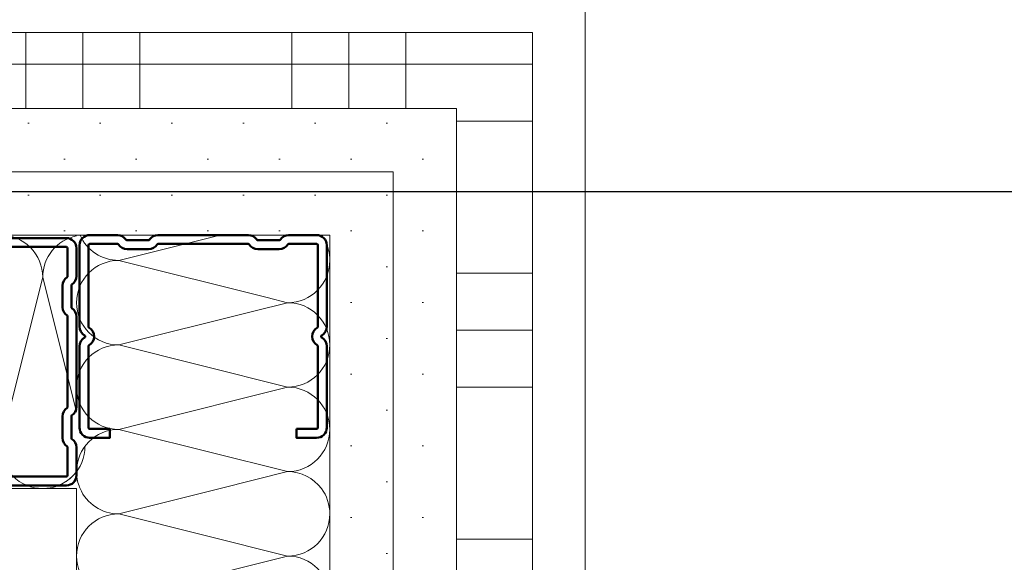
# Model space of a CAD drawing. Header units: metres. Extents: x -3.5 to 65.3, y -10.9 to 16.7.
# Tile 111 of 138: x 44.129 to 44.323, y 0.415 to 0.522. Entities that reach past the tile are written whole.
import ezdxf

# ---------------------------------------------------------------- set-up
doc = ezdxf.new("R2010")
doc.units = ezdxf.units.M
doc.header["$MEASUREMENT"] = 0
doc.linetypes.add('Wipeout_Contour', pattern=[1, 0, -1])
for name, color, linetype in [('102 - Bemaßung_ Beschriftung.Detail_ Ausschnitt', 7, 'Continuous'), ('654 - Abdeckung.Wand Belag', 7, 'Continuous'), ('660 - Unterkonstruktion.Trockenbau', 7, 'Continuous'), ('Neubau_102 - Bemaßung_ Beschriftung.Detail_ Ausschnitt', 7, 'Continuous'), ('Neubau_606 - Struktur.Wand Innen Ausbau', 7, 'Continuous'), ('Neubau_650 - Abdeckung.Fußboden Aufbau', 7, 'Continuous')]:
    doc.layers.add(name, color=color, linetype=linetype)
doc.styles.add('ERSTELLTER_STIL_1', font='txt')
doc.dimstyles.new('ERSTELLTER_STIL__1', dxfattribs={"dimtxt": 0.04, "dimasz": 0.02128, "dimexe": 0.18, "dimexo": 0.0625, "dimgap": 0, "dimtad": 1, "dimzin": 0, "dimdsep": 46, "dimtxsty": 'ERSTELLTER_STIL_1', "dimblk": 'ARROWHEAD_2', "dimblk1": 'ARROWHEAD_2', "dimblk2": 'ARROWHEAD_2', "dimcen": 0.09, "dimse1": 1, "dimse2": 1, "dimclrd": 7, "dimclre": 7, "dimclrt": 7, "dimazin": 0, "dimtfac": 1, "dimtdec": 4, "dimtmove": 0, "dimatfit": 3, "dimfxl": 1, "dimtolj": 1, "dimtzin": 0, "dimarcsym": 0})
doc.dimstyles.new('ERSTELLTER_STIL__3', dxfattribs={"dimtxt": 0.04, "dimasz": 0.02128, "dimexe": 0.18, "dimexo": 0.0625, "dimgap": 0, "dimtad": 1, "dimtih": 1, "dimtoh": 1, "dimzin": 0, "dimdsep": 46, "dimtxsty": 'ERSTELLTER_STIL_1', "dimblk": 'ARROWHEAD_2', "dimblk1": 'ARROWHEAD_2', "dimblk2": 'ARROWHEAD_2', "dimcen": 0.09, "dimse1": 1, "dimse2": 1, "dimclrd": 7, "dimclre": 7, "dimclrt": 7, "dimazin": 0, "dimtfac": 1, "dimtdec": 4, "dimtmove": 0, "dimatfit": 3, "dimfxl": 1, "dimtolj": 1, "dimtzin": 0, "dimarcsym": 0})
doc.dimstyles.new('ERSTELLTER_STIL__4', dxfattribs={"dimtxt": 0.04, "dimasz": 0.02128, "dimexe": 0.18, "dimexo": 0.0625, "dimgap": 0, "dimtad": 1, "dimtih": 1, "dimtoh": 1, "dimzin": 0, "dimdsep": 46, "dimtxsty": 'ERSTELLTER_STIL_1', "dimblk": 'ARROWHEAD_2', "dimblk1": 'ARROWHEAD_2', "dimblk2": 'ARROWHEAD_2', "dimcen": 0.09, "dimse1": 1, "dimse2": 1, "dimclrd": 7, "dimclre": 7, "dimclrt": 7, "dimazin": 0, "dimtfac": 1, "dimtdec": 4, "dimtmove": 2, "dimatfit": 3, "dimfxl": 1, "dimtolj": 1, "dimtzin": 0, "dimarcsym": 0})
doc.dimstyles.new('ERSTELLTER_STIL__6', dxfattribs={"dimtxt": 0.04, "dimasz": 0.02128, "dimexe": 0.18, "dimexo": 0.0625, "dimgap": 0, "dimtad": 1, "dimzin": 0, "dimdsep": 46, "dimtxsty": 'ERSTELLTER_STIL_1', "dimblk": 'ARROWHEAD_2', "dimblk1": 'ARROWHEAD_2', "dimblk2": 'ARROWHEAD_2', "dimcen": 0.09, "dimclrd": 7, "dimclre": 7, "dimclrt": 7, "dimazin": 0, "dimtfac": 1, "dimtdec": 4, "dimtmove": 0, "dimatfit": 3, "dimfxl": 1, "dimtolj": 1, "dimtzin": 0, "dimarcsym": 0})
doc.dimstyles.new('ERSTELLTER_STIL__7', dxfattribs={"dimtxt": 0.18, "dimasz": 0.010944, "dimexe": 0.18, "dimexo": 0.0625, "dimgap": 0, "dimtad": 0, "dimtih": 1, "dimtoh": 1, "dimdec": 4, "dimzin": 0, "dimdsep": 46, "dimcen": 0.09, "dimadec": 0, "dimazin": 0, "dimtfac": 1, "dimtdec": 4, "dimtmove": 0, "dimatfit": 3, "dimldrblk": 'ARROWHEAD_11', "dimfxl": 1, "dimtolj": 1, "dimtzin": 0, "dimarcsym": 0})
pattern_1 = [(45, (0, 0), (-0.007071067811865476, 0.007071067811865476), [0, -0.01])]

# ---------------------------------------------------------------- blocks, each defined once
blk = doc.blocks.new('*X7')
at = {"layer": 'Neubau_606 - Struktur.Wand Innen Ausbau', "color": 7, "linetype": 'Continuous', "lineweight": 5}
for p, q in [((44.16832285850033, 0.4799999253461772), (44.14832315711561, 0.4749999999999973)), ((44.17765654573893, 0.467666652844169), (44.14832315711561, 0.4749999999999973)), ((44.17498991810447, 0.4650000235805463), (44.14832315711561, 0.4583333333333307)), ((44.16432321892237, 0.4543333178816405), (44.14832315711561, 0.4583333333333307)), ((44.15276771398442, 0.4427778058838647), (44.14832315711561, 0.4416666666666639)), ((44.15098989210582, 0.440999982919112), (44.14832315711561, 0.4416666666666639))]:
    blk.add_line(p, q, dxfattribs=at)
for centre, radius, start, end in [((44.14832315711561, 0.4833333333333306), 0.008333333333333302, 203.5788651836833, 270), ((44.18165649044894, 0.4749999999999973), 0.008333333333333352, 28.56974455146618, 36.86936106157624), ((44.14832315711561, 0.466666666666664), 0.008333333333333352, 90, 180), ((44.14832315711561, 0.466666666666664), 0.008333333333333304, 180, 270), ((44.14832315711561, 0.4499999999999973), 0.008333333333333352, 90, 180), ((44.14832315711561, 0.4499999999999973), 0.008333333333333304, 180, 270), ((44.14832315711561, 0.4333333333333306), 0.008333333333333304, 90, 180), ((44.14832315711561, 0.4333333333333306), 0.008333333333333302, 180, 199.8964027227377)]:
    blk.add_arc(centre, radius, start, end, dxfattribs=at)
blk = doc.blocks.new('*X8')
at = {"layer": 'Neubau_606 - Struktur.Wand Innen Ausbau', "color": 7, "linetype": 'Continuous', "lineweight": 5}
for p, q in [((44.16832285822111, 0.4299999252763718), (44.14832315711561, 0.4249999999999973)), ((44.18165649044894, 0.4166666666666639), (44.14832315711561, 0.4249999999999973)), ((44.18165649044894, 0.4166666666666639), (44.14832315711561, 0.4083333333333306)), ((44.18165649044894, 0.3999999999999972), (44.14832315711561, 0.4083333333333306)), ((44.18165649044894, 0.3999999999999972), (44.14832315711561, 0.3916666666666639)), ((44.18165649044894, 0.3833333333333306), (44.14832315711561, 0.3916666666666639)), ((44.18165649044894, 0.3833333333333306), (44.14832315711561, 0.3749999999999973)), ((44.18165649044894, 0.3666666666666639), (44.14832315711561, 0.3749999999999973)), ((44.18165649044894, 0.3666666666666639), (44.14832315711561, 0.3583333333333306)), ((44.18165649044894, 0.3499999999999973), (44.14832315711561, 0.3583333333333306)), ((44.18165649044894, 0.3499999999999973), (44.14832315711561, 0.3416666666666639)), ((44.18165649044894, 0.3333333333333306), (44.14832315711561, 0.3416666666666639)), ((44.18165649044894, 0.3333333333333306), (44.14832315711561, 0.3249999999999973)), ((44.18165649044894, 0.3166666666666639), (44.14832315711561, 0.3249999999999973)), ((44.18165649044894, 0.3166666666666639), (44.14832315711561, 0.3083333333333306)), ((44.18165649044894, 0.2999999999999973), (44.14832315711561, 0.3083333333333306)), ((44.18165649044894, 0.2999999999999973), (44.14832315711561, 0.2916666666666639)), ((44.18165649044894, 0.2833333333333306), (44.14832315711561, 0.2916666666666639)), ((44.18165649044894, 0.2833333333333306), (44.14832315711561, 0.2749999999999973)), ((44.18165649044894, 0.2666666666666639), (44.14832315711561, 0.2749999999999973)), ((44.18165649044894, 0.2666666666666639), (44.14832315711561, 0.2583333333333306)), ((44.16165649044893, 0.2549999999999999), (44.14832315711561, 0.2583333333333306))]:
    blk.add_line(p, q, dxfattribs=at)
for centre, radius, start, end in [((44.14832315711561, 0.4333333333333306), 0.008333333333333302, 203.5788663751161, 270), ((44.18165649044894, 0.4249999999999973), 0.008333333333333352, 0, 36.86936101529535), ((44.14832315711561, 0.4166666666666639), 0.008333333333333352, 90, 180), ((44.18165649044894, 0.4249999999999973), 0.008333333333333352, 270, 0), ((44.14832315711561, 0.4166666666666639), 0.008333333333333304, 180, 270), ((44.18165649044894, 0.4083333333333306), 0.008333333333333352, 0, 90), ((44.14832315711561, 0.3999999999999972), 0.008333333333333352, 90, 180), ((44.18165649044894, 0.4083333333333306), 0.00833333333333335, 270, 0), ((44.14832315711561, 0.3999999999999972), 0.008333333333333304, 180, 270), ((44.18165649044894, 0.3916666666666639), 0.008333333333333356, 0, 90), ((44.14832315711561, 0.3833333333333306), 0.008333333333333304, 90, 180), ((44.18165649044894, 0.3916666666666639), 0.008333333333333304, 270, 0), ((44.14832315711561, 0.3833333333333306), 0.008333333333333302, 180, 270), ((44.18165649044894, 0.3749999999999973), 0.008333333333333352, 0, 90), ((44.14832315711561, 0.3666666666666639), 0.008333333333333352, 90, 180), ((44.18165649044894, 0.3749999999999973), 0.008333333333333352, 270, 0), ((44.14832315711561, 0.3666666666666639), 0.008333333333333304, 180, 270), ((44.18165649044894, 0.3583333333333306), 0.008333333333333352, 0, 90), ((44.14832315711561, 0.3499999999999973), 0.008333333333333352, 90, 180), ((44.18165649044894, 0.3583333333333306), 0.00833333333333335, 270, 0), ((44.14832315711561, 0.3499999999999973), 0.008333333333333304, 180, 270), ((44.18165649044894, 0.3416666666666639), 0.008333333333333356, 0, 90), ((44.14832315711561, 0.3333333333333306), 0.008333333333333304, 90, 180), ((44.18165649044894, 0.3416666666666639), 0.008333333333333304, 270, 0), ((44.14832315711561, 0.3333333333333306), 0.008333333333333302, 180, 270), ((44.18165649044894, 0.3249999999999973), 0.008333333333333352, 0, 90), ((44.14832315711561, 0.3166666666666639), 0.008333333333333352, 90, 180), ((44.18165649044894, 0.3249999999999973), 0.008333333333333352, 270, 0), ((44.14832315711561, 0.3166666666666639), 0.008333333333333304, 180, 270), ((44.18165649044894, 0.3083333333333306), 0.008333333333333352, 0, 90), ((44.14832315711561, 0.2999999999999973), 0.008333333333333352, 90, 180), ((44.18165649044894, 0.3083333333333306), 0.00833333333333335, 270, 0), ((44.14832315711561, 0.2999999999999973), 0.008333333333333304, 180, 270), ((44.18165649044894, 0.2916666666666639), 0.008333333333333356, 0, 90), ((44.14832315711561, 0.2833333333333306), 0.008333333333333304, 90, 180), ((44.18165649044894, 0.2916666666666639), 0.008333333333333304, 270, 0), ((44.14832315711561, 0.2833333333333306), 0.008333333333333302, 180, 270), ((44.18165649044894, 0.2749999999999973), 0.008333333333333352, 0, 90), ((44.14832315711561, 0.2666666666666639), 0.008333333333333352, 90, 180), ((44.18165649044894, 0.2749999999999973), 0.008333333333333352, 270, 0), ((44.14832315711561, 0.2666666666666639), 0.008333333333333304, 180, 270), ((44.18165649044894, 0.2583333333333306), 0.008333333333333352, 0, 90), ((44.14832315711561, 0.2499999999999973), 0.008333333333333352, 90, 143.1301023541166), ((44.18165649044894, 0.2583333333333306), 0.00833333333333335, 336.4218215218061, 0)]:
    blk.add_arc(centre, radius, start, end, dxfattribs=at)
blk = doc.blocks.new('*X9')
at = {"layer": 'Neubau_606 - Struktur.Wand Innen Ausbau', "color": 7, "linetype": 'Continuous', "lineweight": 5}
for p, q in [((44.18165649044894, 0.466666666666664), (44.17498988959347, 0.4650000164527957)), ((44.18165649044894, 0.466666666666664), (44.17765652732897, 0.4676666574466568)), ((44.18165649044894, 0.4499999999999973), (44.16432320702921, 0.4543333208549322)), ((44.18165649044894, 0.4499999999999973), (44.15276770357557, 0.4427778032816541)), ((44.18165649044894, 0.4333333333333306), (44.15098988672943, 0.4409999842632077)), ((44.18165649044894, 0.4333333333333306), (44.16832285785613, 0.4299999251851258))]:
    blk.add_line(p, q, dxfattribs=at)
for centre, radius, start, end in [((44.18165649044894, 0.4749999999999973), 0.008333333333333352, 0, 28.56989624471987), ((44.18165649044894, 0.4749999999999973), 0.008333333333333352, 270, 0), ((44.18165649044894, 0.4583333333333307), 0.008333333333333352, 0, 90), ((44.18165649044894, 0.4583333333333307), 0.00833333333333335, 270, 0), ((44.18165649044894, 0.4416666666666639), 0.008333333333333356, 0, 90), ((44.18165649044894, 0.4416666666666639), 0.008333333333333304, 270, 0), ((44.18165649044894, 0.4249999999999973), 0.008333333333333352, 36.86935967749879, 90), ((44.14832315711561, 0.4333333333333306), 0.008333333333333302, 199.896401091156, 203.5788663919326)]:
    blk.add_arc(centre, radius, start, end, dxfattribs=at)
blk = doc.blocks.new('*X10')
at = {"layer": 'Neubau_606 - Struktur.Wand Innen Ausbau', "color": 7, "linetype": 'Continuous', "lineweight": 5}
for p, q in [((43.96666637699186, 0.4716664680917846), (43.96498892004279, 0.464956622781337)), ((43.96666637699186, 0.4716664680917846), (43.97499973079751, 0.438333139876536)), ((43.98333304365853, 0.4716664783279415), (43.97499973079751, 0.438333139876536)), ((43.98333304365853, 0.4716664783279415), (43.99166639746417, 0.4383331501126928)), ((43.99999971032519, 0.4716664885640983), (43.99166639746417, 0.4383331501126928)), ((43.99999971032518, 0.4716664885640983), (44.00833306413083, 0.4383331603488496)), ((44.01666637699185, 0.4716664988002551), (44.00833306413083, 0.4383331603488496)), ((44.01666637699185, 0.4716664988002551), (44.0249997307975, 0.4383331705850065)), ((44.03333304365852, 0.4716665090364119), (44.0249997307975, 0.4383331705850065)), ((44.03333304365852, 0.4716665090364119), (44.04166639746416, 0.4383331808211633)), ((44.04999971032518, 0.4716665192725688), (44.04166639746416, 0.4383331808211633)), ((44.04999971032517, 0.4716665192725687), (44.05833306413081, 0.43833319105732)), ((44.06666637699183, 0.4716665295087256), (44.05833306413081, 0.43833319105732)), ((44.06666637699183, 0.4716665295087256), (44.07499973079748, 0.4383332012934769)), ((44.0833330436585, 0.4716665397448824), (44.07499973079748, 0.4383332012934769)), ((44.0833330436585, 0.4716665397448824), (44.09166639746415, 0.4383332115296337)), ((44.09999971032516, 0.4716665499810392), (44.09166639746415, 0.4383332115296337)), ((44.09999971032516, 0.4716665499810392), (44.1083330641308, 0.4383332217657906)), ((44.11666637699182, 0.4716665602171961), (44.1083330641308, 0.4383332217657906)), ((44.11666637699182, 0.4716665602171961), (44.12499973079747, 0.4383332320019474)), ((44.13333304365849, 0.4716665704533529), (44.12499973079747, 0.4383332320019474)), ((44.13333304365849, 0.4716665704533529), (44.13998982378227, 0.4450395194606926))]:
    blk.add_line(p, q, dxfattribs=at)
for centre, radius, start, end in [((43.97499971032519, 0.471666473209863), 0.008333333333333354, 90.00003518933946, 180.0000351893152), ((43.97499971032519, 0.471666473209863), 0.008333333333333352, 3.518931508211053e-05, 90.0000351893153), ((43.99166637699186, 0.4716664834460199), 0.008333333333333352, 90.00003518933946, 180.0000351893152), ((43.99166637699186, 0.4716664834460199), 0.00833333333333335, 3.518931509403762e-05, 90.0000351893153), ((44.00833304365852, 0.4716664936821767), 0.008333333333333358, 90.00003518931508, 180.0000351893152), ((44.00833304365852, 0.4716664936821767), 0.008333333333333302, 3.518931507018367e-05, 90.00003518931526), ((44.02499971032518, 0.4716665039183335), 0.008333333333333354, 90.0000351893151, 180.0000351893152), ((44.02499971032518, 0.4716665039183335), 0.008333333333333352, 3.518931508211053e-05, 90.0000351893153), ((44.04166637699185, 0.4716665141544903), 0.008333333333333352, 90.00003518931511, 180.0000351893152), ((44.04166637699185, 0.4716665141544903), 0.00833333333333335, 3.518931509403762e-05, 90.0000351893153), ((44.0583330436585, 0.4716665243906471), 0.008333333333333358, 90.00003518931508, 180.0000351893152), ((44.0583330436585, 0.4716665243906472), 0.008333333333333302, 3.518931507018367e-05, 90.00003518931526), ((44.07499971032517, 0.471666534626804), 0.008333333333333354, 90.0000351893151, 180.0000351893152), ((44.07499971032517, 0.471666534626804), 0.008333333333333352, 3.518931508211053e-05, 90.0000351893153), ((44.09166637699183, 0.4716665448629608), 0.008333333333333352, 90.00003518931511, 180.0000351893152), ((44.09166637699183, 0.4716665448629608), 0.00833333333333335, 3.518931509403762e-05, 90.0000351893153), ((44.10833304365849, 0.4716665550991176), 0.008333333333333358, 90.00003518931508, 180.0000351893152), ((44.10833304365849, 0.4716665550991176), 0.008333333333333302, 3.518931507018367e-05, 90.00003518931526), ((44.12499971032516, 0.4716665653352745), 0.008333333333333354, 90.00003518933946, 180.0000351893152), ((44.12499971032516, 0.4716665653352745), 0.008333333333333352, 3.518931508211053e-05, 90.0000351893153), ((44.14166637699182, 0.4716665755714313), 0.008333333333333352, 101.6063441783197, 180.0000351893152), ((43.95833304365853, 0.4716664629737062), 0.008333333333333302, 3.518931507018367e-05, 36.99332674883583), ((43.98333306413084, 0.4383331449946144), 0.008333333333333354, 180.0000351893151, 270.0000351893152), ((43.98333306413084, 0.4383331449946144), 0.008333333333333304, 270.0000351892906, 3.518931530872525e-05), ((43.99999973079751, 0.4383331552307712), 0.008333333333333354, 180.0000351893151, 270.0000351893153), ((43.9999997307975, 0.4383331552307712), 0.008333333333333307, 270.0000351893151, 3.518931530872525e-05), ((44.01666639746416, 0.4383331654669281), 0.008333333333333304, 180.0000351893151, 270.0000351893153), ((44.01666639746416, 0.4383331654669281), 0.008333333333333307, 270.0000351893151, 3.518931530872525e-05), ((44.03333306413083, 0.4383331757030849), 0.008333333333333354, 180.0000351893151, 270.0000351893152), ((44.03333306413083, 0.4383331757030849), 0.008333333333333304, 270.0000351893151, 3.518931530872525e-05), ((44.0499997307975, 0.4383331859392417), 0.008333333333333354, 180.0000351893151, 270.0000351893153), ((44.04999973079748, 0.4383331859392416), 0.008333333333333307, 270.0000351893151, 3.518931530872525e-05), ((44.06666639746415, 0.4383331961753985), 0.008333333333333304, 180.0000351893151, 270.0000351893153), ((44.06666639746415, 0.4383331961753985), 0.008333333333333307, 270.0000351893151, 3.518931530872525e-05), ((44.08333306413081, 0.4383332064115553), 0.008333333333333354, 180.0000351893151, 270.0000351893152), ((44.08333306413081, 0.4383332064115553), 0.008333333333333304, 270.0000351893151, 3.518931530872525e-05), ((44.09999973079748, 0.4383332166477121), 0.008333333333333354, 180.0000351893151, 270.0000351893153), ((44.09999973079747, 0.4383332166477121), 0.008333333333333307, 270.0000351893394, 3.518931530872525e-05), ((44.11666639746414, 0.438333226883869), 0.008333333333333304, 180.0000351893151, 270.0000351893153), ((44.11666639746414, 0.438333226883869), 0.008333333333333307, 270.0000351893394, 3.518931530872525e-05), ((44.1333330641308, 0.4383332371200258), 0.008333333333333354, 180.0000351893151, 270.0000351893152), ((44.1333330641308, 0.4383332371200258), 0.008333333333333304, 270.0000351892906, 3.518931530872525e-05), ((44.1333330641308, 0.4383332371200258), 0.008333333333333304, 270.0000351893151, 323.0167258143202), ((43.96666639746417, 0.4383331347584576), 0.008333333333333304, 258.3870937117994, 270.0000351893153)]:
    blk.add_arc(centre, radius, start, end, dxfattribs=at)
blk = doc.blocks.new('*X139')
at = {"layer": '654 - Abdeckung.Wand Belag', "color": 7, "linetype": 'Continuous', "lineweight": 5}
blk.add_line((44.21498982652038, 0.5137500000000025), (44.22373986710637, 0.5137500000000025), dxfattribs=at)
blk = doc.blocks.new('*X140')
at = {"layer": '654 - Abdeckung.Wand Belag', "color": 7, "linetype": 'Continuous', "lineweight": 5}
for p, q in [((44.2149898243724, 0.5025000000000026), (44.22998982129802, 0.5025000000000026)), ((44.21498981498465, 0.4725000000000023), (44.22998981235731, 0.4725000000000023)), ((44.21498981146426, 0.4612500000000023), (44.22998980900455, 0.4612500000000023)), ((44.21498980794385, 0.4500000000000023), (44.22998980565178, 0.4500000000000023)), ((44.21498979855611, 0.420000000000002), (44.22998979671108, 0.420000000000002)), ((44.21498979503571, 0.408750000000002), (44.22998979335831, 0.408750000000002)), ((44.21498979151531, 0.397500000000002), (44.22998979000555, 0.397500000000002)), ((44.21498978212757, 0.3675000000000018), (44.22998978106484, 0.3675000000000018)), ((44.21498977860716, 0.3562500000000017), (44.22998977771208, 0.3562500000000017)), ((44.21498977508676, 0.3450000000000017), (44.22998977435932, 0.3450000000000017)), ((44.21498976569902, 0.3150000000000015), (44.22998976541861, 0.3150000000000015)), ((44.21498976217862, 0.3037500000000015), (44.22998976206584, 0.3037500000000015)), ((44.21498975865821, 0.2925000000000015), (44.22998975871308, 0.2925000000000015))]:
    blk.add_line(p, q, dxfattribs=at)
blk = doc.blocks.new('*X141')
at = {"layer": '654 - Abdeckung.Wand Belag', "color": 7, "linetype": 'Continuous', "lineweight": 5}
blk.add_line((44.22373986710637, 0.5137500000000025), (44.22998982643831, 0.5137500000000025), dxfattribs=at)
blk = doc.blocks.new('*X142')
at = {"layer": '654 - Abdeckung.Wand Belag', "color": 7, "linetype": 'Continuous', "lineweight": 5}
for p, q in [((44.12999999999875, 0.5199999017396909), (44.12999999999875, 0.5049999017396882)), ((44.14124999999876, 0.5199999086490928), (44.14124999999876, 0.5049999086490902)), ((44.15249999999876, 0.5199999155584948), (44.15249999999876, 0.5049999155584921)), ((44.18249999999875, 0.5199999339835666), (44.18249999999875, 0.504999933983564)), ((44.19374999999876, 0.5199999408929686), (44.19374999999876, 0.504999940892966)), ((44.20499999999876, 0.5199999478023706), (44.20499999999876, 0.5049999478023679)), ((44.09999999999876, 0.5137500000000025), (44.15249999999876, 0.5137500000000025)), ((44.15249999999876, 0.5137500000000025), (44.20499999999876, 0.5137500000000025)), ((44.20499999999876, 0.5137500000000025), (44.21498982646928, 0.5137500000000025))]:
    blk.add_line(p, q, dxfattribs=at)
blk = doc.blocks.new('*D167')
at = {"layer": '102 - Bemaßung_ Beschriftung.Detail_ Ausschnitt', "color": 7, "linetype": 'Continuous', "lineweight": 5}
for p, q in [((43.97307175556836, 1.111299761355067), (43.95690595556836, 1.083299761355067)), ((45.47310035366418, 1.111299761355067), (45.45693455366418, 1.083299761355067)), ((43.96498885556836, 1.097299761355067), (45.46501753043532, 1.097299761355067))]:
    blk.add_line(p, q, dxfattribs=at)
at = {"layer": '102 - Bemaßung_ Beschriftung.Detail_ Ausschnitt', "color": 7, "lineweight": 5, "char_height": 0.04, "attachment_point": 7, "style": 'ERSTELLTER_STIL_1'}
for s, insert in [('\\A1;{\\pql;\\fArial|b0|i0|c0|p38;1,50}', (44.74336292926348, 1.105299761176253)), ('\\A1;{\\pql;\\fArial|b0|i0|c0|p38;3}', (45.4265711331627, 1.105299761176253))]:
    blk.add_mtext(s, dxfattribs=dict(at, insert=insert))
blk = doc.blocks.new('ARROWHEAD_2')
at = {"color": 0, "linetype": 'Continuous', "lineweight": 0}
for p, q in [((-0.3781315, -0.655), (0.3781315, 0.655)), ((0, 0), (-1, 0))]:
    blk.add_line(p, q, dxfattribs=at)
blk = doc.blocks.new('*D198')
at = {"layer": '102 - Bemaßung_ Beschriftung.Detail_ Ausschnitt', "color": 7, "linetype": 'Continuous', "lineweight": 5}
for p, q in [((44.61498904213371, 0.5049999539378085), (44.61498904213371, 0.8699749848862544)), ((44.60098904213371, 0.5130828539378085), (44.62898904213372, 0.4969170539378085)), ((44.63598904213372, 0.5049999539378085), (44.59398904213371, 0.5049999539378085)), ((44.61498904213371, 0.2549999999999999), (44.61498904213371, 0.5049999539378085)), ((44.60098904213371, 0.2630828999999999), (44.62898904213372, 0.2469170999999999)), ((44.63598904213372, 0.2549999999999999), (44.59398904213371, 0.2549999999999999))]:
    blk.add_line(p, q, dxfattribs=at)
at = {"layer": '102 - Bemaßung_ Beschriftung.Detail_ Ausschnitt', "color": 7, "lineweight": 5, "insert": (44.60698904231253, 0.349645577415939), "char_height": 0.04, "attachment_point": 7, "rotation": 90, "style": 'ERSTELLTER_STIL_1'}
blk.add_mtext('\\A1;{\\pql;\\fArial|b0|i0|c0|p38;25}', dxfattribs=at)
blk = doc.blocks.new('*D199')
at = {"layer": '102 - Bemaßung_ Beschriftung.Detail_ Ausschnitt', "color": 7, "linetype": 'Continuous', "lineweight": 5}
for p, q in [((44.61498904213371, 0.8699749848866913), (44.61498904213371, 1.799974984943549)), ((44.60098904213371, 0.8780578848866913), (44.62898904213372, 0.8618920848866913)), ((44.63598904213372, 0.8699749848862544), (44.59398904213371, 0.8699749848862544)), ((44.61498904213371, 0.5049999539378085), (44.61498904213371, 0.8699749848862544)), ((44.60098904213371, 0.5130828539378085), (44.62898904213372, 0.4969170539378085))]:
    blk.add_line(p, q, dxfattribs=at)
at = {"layer": '102 - Bemaßung_ Beschriftung.Detail_ Ausschnitt', "color": 7, "lineweight": 5, "insert": (44.60767472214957, 0.6471161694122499), "char_height": 0.04, "attachment_point": 7, "rotation": 90, "style": 'ERSTELLTER_STIL_1'}
blk.add_mtext('\\A1;{\\pql;\\fArial|b0|i0|c0|p38;36\\fArial|b0|i0|c0|p38;\\A1{\\H.66x;\\S5^  ;}}', dxfattribs=at)
at = {"color": 254, "linetype": 'Wipeout_Contour', "lineweight": 0, "ltscale": 178.3804201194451}
blk.add_wipeout([(44.61448904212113, 0.6396161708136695), (44.61448904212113, 0.7353587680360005), (44.55948904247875, 0.7353587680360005), (44.55948904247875, 0.6396161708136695)], dxfattribs=at).dxf.layer = '102 - Bemaßung_ Beschriftung.Detail_ Ausschnitt'
blk = doc.blocks.new('*D213')
at = {"layer": '102 - Bemaßung_ Beschriftung.Detail_ Ausschnitt', "color": 7, "linetype": 'Continuous', "lineweight": 5}
for p, q in [((44.51498904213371, 0.7099822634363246), (44.51498904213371, 1.084975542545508)), ((44.50098904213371, 0.7180651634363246), (44.52898904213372, 0.7018993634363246)), ((44.53598904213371, 0.7099822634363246), (44.49398904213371, 0.7099822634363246)), ((44.51498904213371, 0.2549999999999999), (44.51498904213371, 0.7099822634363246)), ((44.50098904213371, 0.2630828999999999), (44.52898904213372, 0.2469170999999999)), ((44.53598904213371, 0.2549999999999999), (44.49398904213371, 0.2549999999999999))]:
    blk.add_line(p, q, dxfattribs=at)
at = {"layer": '102 - Bemaßung_ Beschriftung.Detail_ Ausschnitt', "color": 7, "lineweight": 5, "insert": (44.50764729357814, 0.4421198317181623), "char_height": 0.04, "attachment_point": 7, "rotation": 90, "style": 'ERSTELLTER_STIL_1'}
blk.add_mtext('\\A1;{\\pql;\\fArial|b0|i0|c0|p38;45\\fArial|b0|i0|c0|p38;\\A1{\\H.66x;\\S5^  ;}}', dxfattribs=at)
blk = doc.blocks.new('*D221')
at = {"layer": '102 - Bemaßung_ Beschriftung.Detail_ Ausschnitt', "color": 7, "linetype": 'Continuous', "lineweight": 5}
for p, q in [((44.71498904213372, 0.8399749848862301), (44.71498904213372, 0.8699749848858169)), ((44.70098904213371, 0.8480578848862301), (44.72898904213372, 0.8318920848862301)), ((44.73598904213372, 0.8399749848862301), (44.69398904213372, 0.8399749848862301)), ((44.71498904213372, 0.2549999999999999), (44.71498904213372, 0.8399749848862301)), ((44.70098904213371, 0.2630828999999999), (44.72898904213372, 0.2469170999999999)), ((44.73598904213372, 0.2549999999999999), (44.69398904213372, 0.2549999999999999)), ((44.71498904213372, 0.2413079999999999), (44.71498904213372, 0.2549999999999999))]:
    blk.add_line(p, q, dxfattribs=at)
at = {"layer": '102 - Bemaßung_ Beschriftung.Detail_ Ausschnitt', "color": 7, "lineweight": 5, "char_height": 0.04, "attachment_point": 7, "rotation": 90, "style": 'ERSTELLTER_STIL_1'}
for s, insert in [('\\A1;{\\pql;\\fArial|b0|i0|c0|p38;3}', (44.70698904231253, 0.80152866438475)), ('\\A1;{\\pql;\\fArial|b0|i0|c0|p38;58\\fArial|b0|i0|c0|p38;\\A1{\\H.66x;\\S5^  ;}}', (44.70764729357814, 0.4919390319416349))]:
    blk.add_mtext(s, dxfattribs=dict(at, insert=insert))
blk = doc.blocks.new('*D284')
at = {"layer": '102 - Bemaßung_ Beschriftung.Detail_ Ausschnitt', "color": 7, "linetype": 'Continuous', "lineweight": 5}
for p, q in [((43.87998899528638, -0.5836149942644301), (43.87998899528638, -0.54161499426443)), ((47.17998899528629, -0.5836149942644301), (47.17998899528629, -0.54161499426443)), ((43.88807189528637, -0.5486149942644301), (43.87190609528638, -0.5766149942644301)), ((47.18807189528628, -0.5486149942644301), (47.17190609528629, -0.5766149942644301)), ((43.87998899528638, -0.5626149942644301), (47.17998899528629, -0.5626149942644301))]:
    blk.add_line(p, q, dxfattribs=at)
at = {"layer": '102 - Bemaßung_ Beschriftung.Detail_ Ausschnitt', "color": 7, "lineweight": 5, "insert": (45.47677739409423, -0.554614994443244), "char_height": 0.04, "attachment_point": 7, "style": 'ERSTELLTER_STIL_1'}
blk.add_mtext('\\A1;{\\pql;\\fArial|b0|i0|c0|p38;3,30}', dxfattribs=at)
blk = doc.blocks.new('*D295')
at = {"layer": '102 - Bemaßung_ Beschriftung.Detail_ Ausschnitt', "color": 7, "linetype": 'Continuous', "lineweight": 5}
for p, q in [((44.21498990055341, -0.7336149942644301), (44.21498990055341, -0.6916149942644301)), ((47.159975, -0.7336149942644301), (47.159975, -0.6916149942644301)), ((44.22307272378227, -0.6986149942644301), (44.20690692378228, -0.7266149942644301)), ((47.16805789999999, -0.6986149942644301), (47.1518921, -0.7266149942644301)), ((43.96498885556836, -0.7126149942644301), (44.21498990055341, -0.7126149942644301)), ((44.21498982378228, -0.7126149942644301), (47.159975, -0.7126149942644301))]:
    blk.add_line(p, q, dxfattribs=at)
at = {"layer": '102 - Bemaßung_ Beschriftung.Detail_ Ausschnitt', "color": 7, "lineweight": 5, "char_height": 0.04, "attachment_point": 7, "style": 'ERSTELLTER_STIL_1'}
for s, insert in [('\\A1;{\\pql;\\fArial|b0|i0|c0|p38;2,94\\fArial|b0|i0|c0|p38;\\A1{\\H.66x;\\S5^  ;}}', (45.60907685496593, -0.7123772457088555)), ('\\A1;{\\pql;\\fArial|b0|i0|c0|p38;2}', (47.12152867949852, -0.704614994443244))]:
    blk.add_mtext(s, dxfattribs=dict(at, insert=insert))
blk = doc.blocks.new('*D316')
at = {"layer": '102 - Bemaßung_ Beschriftung.Detail_ Ausschnitt', "color": 7, "linetype": 'Continuous', "lineweight": 5}
for p, q in [((47.0459642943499, 3.728080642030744), (47.07396429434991, 3.711914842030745)), ((47.0809642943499, 3.719997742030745), (47.0389642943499, 3.719997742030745)), ((47.0599642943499, 0.2549999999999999), (47.0599642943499, 3.719997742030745)), ((47.0459642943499, 0.2630828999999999), (47.07396429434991, 0.2469170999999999)), ((47.0809642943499, 0.2549999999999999), (47.0389642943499, 0.2549999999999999)), ((47.0599642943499, 0.2413079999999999), (47.0599642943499, 0.2549999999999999))]:
    blk.add_line(p, q, dxfattribs=at)
at = {"layer": '102 - Bemaßung_ Beschriftung.Detail_ Ausschnitt', "color": 7, "lineweight": 5, "insert": (47.05972654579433, 1.924270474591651), "char_height": 0.04, "attachment_point": 7, "rotation": 90, "style": 'ERSTELLTER_STIL_1'}
blk.add_mtext('\\A1;{\\pql;\\fArial|b0|i0|c0|p38;3,46\\fArial|b0|i0|c0|p38;\\A1{\\H.66x;\\S5^  ;}}', dxfattribs=at)
blk = doc.blocks.new('*D366')
at = {"layer": '102 - Bemaßung_ Beschriftung.Detail_ Ausschnitt', "color": 7, "linetype": 'Continuous', "lineweight": 5}
for p, q in [((46.19070541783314, 0.6335043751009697), (46.19070541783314, 1.235497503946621)), ((46.17670541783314, 0.6415872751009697), (46.20470541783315, 0.6254214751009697)), ((46.21170541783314, 0.6335043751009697), (46.16970541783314, 0.6335043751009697)), ((46.19070541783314, 0.2550000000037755), (46.19070541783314, 0.6335043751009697)), ((46.17670541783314, 0.2630829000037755), (46.20470541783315, 0.2469171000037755)), ((46.21170541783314, 0.2550000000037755), (46.16970541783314, 0.2550000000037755)), ((46.19070541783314, 0.2413080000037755), (46.19070541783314, 0.2550000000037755))]:
    blk.add_line(p, q, dxfattribs=at)
at = {"layer": '102 - Bemaßung_ Beschriftung.Detail_ Ausschnitt', "color": 7, "lineweight": 5, "insert": (46.183391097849, 0.3938639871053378), "char_height": 0.04, "attachment_point": 7, "rotation": 90, "style": 'ERSTELLTER_STIL_1'}
blk.add_mtext('\\A1;{\\pql;\\fArial|b0|i0|c0|p38;37\\fArial|b0|i0|c0|p38;\\A1{\\H.66x;\\S85^  ;}}', dxfattribs=at)
blk = doc.blocks.new('*D427')
at = {"layer": '102 - Bemaßung_ Beschriftung.Detail_ Ausschnitt', "color": 7, "linetype": 'Continuous', "lineweight": 5}
for p, q in [((44.22638948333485, 3.728080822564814), (44.25438948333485, 3.711915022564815)), ((44.26138948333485, 3.719997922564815), (44.21938948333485, 3.719997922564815)), ((44.24038948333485, 0.2549999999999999), (44.24038948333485, 3.719997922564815)), ((44.22638948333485, 0.2630828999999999), (44.25438948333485, 0.2469170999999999)), ((44.26138948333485, 0.2549999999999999), (44.21498982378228, 0.2549999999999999)), ((44.24038948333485, 0.2413079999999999), (44.24038948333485, 0.2549999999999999))]:
    blk.add_line(p, q, dxfattribs=at)
at = {"color": 254, "linetype": 'Wipeout_Contour', "lineweight": 0, "ltscale": 177.039482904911}
blk.add_wipeout([(44.239889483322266, 1.916770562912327), (44.239889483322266, 2.0582273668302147), (44.18488948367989, 2.0582273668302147), (44.18488948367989, 1.9167705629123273)], dxfattribs=at).dxf.layer = '102 - Bemaßung_ Beschriftung.Detail_ Ausschnitt'
at = {"layer": '102 - Bemaßung_ Beschriftung.Detail_ Ausschnitt', "color": 7, "lineweight": 5, "insert": (44.24015173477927, 1.924270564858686), "char_height": 0.04, "attachment_point": 7, "rotation": 90, "style": 'ERSTELLTER_STIL_1'}
blk.add_mtext('\\A1;{\\pql;\\fArial|b0|i0|c0|p38;3,46\\fArial|b0|i0|c0|p38;\\A1{\\H.66x;\\S5^  ;}}', dxfattribs=at)
blk = doc.blocks.new('ARROWHEAD_11')
at = {"color": 0, "linetype": 'Continuous', "lineweight": 0}
blk.add_line((0, 0), (-1, 0), dxfattribs=at)
at = {"color": 0, "linetype": 'Continuous', "lineweight": 0, "const_width": 0.25, "flags": 128}
blk.add_lwpolyline([(-0.125, 0, 1), (0.125, 0, 1)], format="xyb", close=True, dxfattribs=at)

msp = doc.modelspace()

# ---------------------------------------------------------------- hatches: boundary and pattern name
at = {"layer": 'Neubau_606 - Struktur.Wand Innen Ausbau', "linetype": 'Continuous', "lineweight": 0, "true_color": 0x000000}
h = msp.add_hatch(dxfattribs=at)
h.set_pattern_fill('Gips_0001', color=18, style=0, pattern_type=2)
h.set_pattern_definition(pattern_1)
h.paths.add_polyline_path([(43.96498893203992, 0.504999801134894), (43.96498892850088, 0.4924998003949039), (44.20248982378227, 0.4924999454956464), (44.20248982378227, 0.5049999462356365)])
h = msp.add_hatch(dxfattribs=at)
h.set_pattern_fill('Gips_0001', color=18, style=0, pattern_type=2)
h.set_pattern_definition(pattern_1)
h.paths.add_polyline_path([(44.20248982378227, 0.492499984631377), (44.2149898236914, 0.4924999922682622), (44.2149898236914, 0.5050000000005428)])
h = msp.add_hatch(dxfattribs=at)
h.set_pattern_fill('Gips_0001', color=18, style=0, pattern_type=2)
h.set_pattern_definition(pattern_1)
h.paths.add_polyline_path([(44.20248982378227, 0.5049999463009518), (44.20248982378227, 0.4924999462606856), (44.21498982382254, 0.5049999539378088)])
h = msp.add_hatch(dxfattribs=at)
h.set_pattern_fill('Gips_0001', color=18, style=0, pattern_type=2)
h.set_pattern_definition(pattern_1)
h.paths.add_polyline_path([(44.18998982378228, 0.492499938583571), (43.96498892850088, 0.4924998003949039), (43.96498892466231, 0.4799998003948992), (44.18998982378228, 0.4799999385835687)])
h = msp.add_hatch(dxfattribs=at)
h.set_pattern_fill('Gips_0001', color=18, style=0, pattern_type=2)
h.set_pattern_definition(pattern_1)
h.paths.add_polyline_path([(44.18998982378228, 0.4799999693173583), (44.20248982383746, 0.4799999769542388), (44.20248982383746, 0.4924999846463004)])
h = msp.add_hatch(dxfattribs=at)
h.set_pattern_fill('Gips_0001', color=18, style=0, pattern_type=2)
h.set_pattern_definition(pattern_1)
h.paths.add_polyline_path([(44.18998982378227, 0.4799999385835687), (44.20248982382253, 0.4924999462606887), (44.18998982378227, 0.4924999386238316)])
h = msp.add_hatch(dxfattribs=at)
h.set_pattern_fill('Gips_0001', color=18, style=0, pattern_type=2)
h.set_pattern_definition(pattern_1)
h.paths.add_polyline_path([(44.20248982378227, 0.4924999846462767), (44.20248982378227, 0.2549999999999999), (44.21498982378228, 0.2549999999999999), (44.21498982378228, 0.4924999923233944)])
h = msp.add_hatch(dxfattribs=at)
h.set_pattern_fill('Gips_0001', color=18, style=0, pattern_type=2)
h.set_pattern_definition(pattern_1)
h.paths.add_polyline_path([(44.18998982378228, 0.4799999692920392), (44.18998982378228, 0.2549999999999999), (44.20248982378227, 0.2549999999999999), (44.20248982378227, 0.4799999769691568)])
at = {"layer": 'Neubau_650 - Abdeckung.Fußboden Aufbau', "linetype": 'Continuous', "lineweight": 13, "true_color": 0xafafaf}
h = msp.add_hatch(dxfattribs=at)
h.set_pattern_fill('Raster_60x60_Fuge_2mm_0001', color=253, style=0, pattern_type=2)
h.set_pattern_definition([(0, (46.24498778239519, 3.643497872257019), (0, 0.602), []), (90, (46.24498778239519, 3.643497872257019), (-0.602, 0), [])])
h.paths.add_polyline_path([(47.15997805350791, 3.7199970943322), (43.96498994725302, 3.719997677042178), (43.96498994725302, 0.5049999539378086), (44.21498982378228, 0.5049999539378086), (44.21498982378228, 0.2550000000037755), (47.15997805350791, 0.2550000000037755)])

# ---------------------------------------------------------------- linework, layer by layer
at = {"layer": '654 - Abdeckung.Wand Belag', "color": 7, "linetype": 'Continuous', "lineweight": 5, "flags": 128}
for points in [[(44.21498982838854, 0.5199999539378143), (43.97998892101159, 0.5199998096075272)], [(44.22998982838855, 0.5199999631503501), (44.21498982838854, 0.5199999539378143)], [(44.22998975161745, 0.2700001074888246), (44.22998982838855, 0.5199999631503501)], [(43.97998891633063, 0.5049998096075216), (44.21498982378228, 0.5049999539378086)], [(44.21498982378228, 0.5049999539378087), (44.21498975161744, 0.2700000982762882)]]:
    msp.add_lwpolyline(points, dxfattribs=at)
at = {"layer": 'Neubau_606 - Struktur.Wand Innen Ausbau', "color": 1, "linetype": 'Continuous', "lineweight": 5}
for p, q in [((44.18998982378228, 0.492499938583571), (43.96498892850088, 0.4924998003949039)), ((44.20248982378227, 0.4924999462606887), (44.18998982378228, 0.492499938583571)), ((44.20248982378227, 0.4799999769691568), (44.20248982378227, 0.4924999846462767)), ((44.13998982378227, 0.4799999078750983), (43.96498892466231, 0.4799998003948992)), ((44.18998982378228, 0.4799999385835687), (44.13998982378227, 0.4799999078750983)), ((44.18998982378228, 0.4799999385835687), (44.13998982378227, 0.4799999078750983)), ((44.18998982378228, 0.4299999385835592), (44.18998982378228, 0.4799999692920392)), ((44.20248982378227, 0.2549999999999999), (44.20248982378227, 0.4799999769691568)), ((44.18998982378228, 0.2549999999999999), (44.18998982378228, 0.4299999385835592))]:
    msp.add_line(p, q, dxfattribs=at)
at = {"layer": 'Neubau_606 - Struktur.Wand Innen Ausbau', "color": 1, "linetype": 'Continuous', "lineweight": 5, "flags": 128}
for points in [[(44.20248982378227, 0.5049999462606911), (43.96498893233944, 0.5049998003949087)], [(44.21498982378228, 0.5049999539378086), (44.20248982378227, 0.5049999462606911)], [(44.21498982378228, 0.2549999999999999), (44.21498982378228, 0.5049999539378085)], [(43.9649889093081, 0.4299998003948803), (44.13998982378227, 0.4299999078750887)], [(44.13998982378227, 0.4299999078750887), (44.13998982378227, 0.2549999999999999)]]:
    msp.add_lwpolyline(points, dxfattribs=at)
at = {"layer": 'Neubau_650 - Abdeckung.Fußboden Aufbau', "color": 1, "linetype": 'Continuous', "lineweight": 13, "flags": 128}
msp.add_lwpolyline([(47.15997805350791, 3.7199970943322), (47.15997805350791, 0.2550000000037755), (44.21498982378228, 0.2550000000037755), (44.21498982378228, 0.5049999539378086), (43.96498994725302, 0.5049999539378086), (43.96498994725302, 3.719997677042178), (45.85998779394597, 3.719997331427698)], dxfattribs=at)

# ---------------------------------------------------------------- block references
at = {"layer": '654 - Abdeckung.Wand Belag', "color": 7, "lineweight": 5}
for name in ['*X142', '*X139', '*X141', '*X140']:
    msp.add_blockref(name, (0, 0), dxfattribs=at)
at = {"layer": 'Neubau_606 - Struktur.Wand Innen Ausbau', "color": 1, "lineweight": 13}
for name in ['*X10', '*X7', '*X9', '*X8']:
    msp.add_blockref(name, (0, 0), dxfattribs=at)

# ---------------------------------------------------------------- dimensions: what is measured, and where the dimension line sits
at = {"layer": '102 - Bemaßung_ Beschriftung.Detail_ Ausschnitt', "color": 7, "linetype": 'Continuous', "lineweight": 5}
dim = msp.add_linear_dim(base=(45.46501745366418, 1.097299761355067), p1=(43.96498885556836, 0.2549999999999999), p2=(45.46501745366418, 0.839983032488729), dimstyle='ERSTELLTER_STIL__4', dxfattribs=at)
dim.commit()
dim.dimension.update_dxf_attribs({"geometry": '*D167', "text_midpoint": (44.79531593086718, 1.125299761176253), "dimtype": 160})
dim = msp.add_linear_dim(base=(44.61498904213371, 0.5049999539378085), p1=(44.21498982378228, 0.2549999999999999), p2=(44.21498982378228, 0.5049999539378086), angle=90, dimstyle='ERSTELLTER_STIL__1', dxfattribs=at)
dim.commit()
dim.dimension.update_dxf_attribs({"geometry": '*D198', "text_midpoint": (44.58698904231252, 0.3801397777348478), "dimtype": 160, "text_rotation": 90})

# ---------------------------------------------------------------- next in the draw order: dimensions: what is measured, and where the dimension line sits
dim = msp.add_linear_dim(base=(44.61498904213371, 0.8699749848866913), p1=(44.21498982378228, 0.5049999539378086), p2=(43.96498904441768, 0.8699749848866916), angle=90, dimstyle='ERSTELLTER_STIL__1', dxfattribs=at)
dim.commit()
dim.dimension.update_dxf_attribs({"geometry": '*D199', "text_midpoint": (44.58698904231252, 0.7316339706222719), "dimtype": 160, "text_rotation": 90})

# ---------------------------------------------------------------- next in the draw order: dimensions: what is measured, and where the dimension line sits
for base, p1, p2, picture, middle in [((47.0599642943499, 3.719997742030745), (43.96498885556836, 0.2549999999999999), (44.70998676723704, 3.719997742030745), '*D316', (47.03196429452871, 2.030247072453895)), ((46.19070541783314, 0.6335043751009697), (44.21498982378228, 0.2550000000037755), (46.24500003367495, 0.6335043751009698), '*D366', (46.16270541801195, 0.493628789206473)), ((44.51498904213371, 0.7099822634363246), (43.96498885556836, 0.2549999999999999), (43.88998899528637, 0.7099822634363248), '*D213', (44.48698904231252, 0.5266376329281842)), ((44.71498904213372, 0.8399749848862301), (44.21498982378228, 0.2549999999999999), (43.96498903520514, 0.8399749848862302), '*D221', (44.68698904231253, 0.5764568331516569))]:
    dim = msp.add_linear_dim(base=base, p1=p1, p2=p2, angle=90, dimstyle='ERSTELLTER_STIL__1', dxfattribs=at)
    dim.commit()
    dim.dimension.update_dxf_attribs({"geometry": picture, "text_midpoint": middle, "dimtype": 160, "text_rotation": 90})
for base, p1, p2, picture, middle in [((47.17998899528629, -0.5626149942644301), (43.87998899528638, 0.6999822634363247), (47.17998899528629, 0.6999822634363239), '*D284', (45.52873039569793, -0.534614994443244)), ((47.159975, -0.7126149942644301), (44.21498982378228, 0.2549999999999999), (47.159975, 0.6999822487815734), '*D295', (45.71505345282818, -0.684614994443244))]:
    dim = msp.add_linear_dim(base=base, p1=p1, p2=p2, dimstyle='ERSTELLTER_STIL__3', dxfattribs=at)
    dim.commit()
    dim.dimension.update_dxf_attribs({"geometry": picture, "text_midpoint": middle, "dimtype": 160})

# ---------------------------------------------------------------- next in the draw order: dimensions: what is measured, and where the dimension line sits
dim = msp.add_linear_dim(base=(44.24038948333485, 3.719997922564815), p1=(44.21498982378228, 0.2549999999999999), p2=(44.8974887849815, 3.719997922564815), angle=90, dimstyle='ERSTELLTER_STIL__6', dxfattribs=at)
dim.commit()
dim.dimension.update_dxf_attribs({"geometry": '*D427', "text_midpoint": (44.21238948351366, 2.03024716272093), "dimtype": 160, "text_rotation": 90})

# ---------------------------------------------------------------- next in the draw order: linework, layer by layer
at = {"layer": '660 - Unterkonstruktion.Trockenbau', "color": 7, "linetype": 'Continuous', "lineweight": 50, "flags": 128}
msp.add_lwpolyline([(44.18339003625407, 0.4417524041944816), (44.183390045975, 0.4400024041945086), (44.18739004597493, 0.4400024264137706, 0.414213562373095), (44.18939003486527, 0.4420024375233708), (44.18938994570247, 0.4580538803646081, 0.267949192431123), (44.18838993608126, 0.4597859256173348, -0.5773502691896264), (44.18838993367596, 0.4602189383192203, 0.267949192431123), (44.18938992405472, 0.461950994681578), (44.18938983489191, 0.4780024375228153, 0.414213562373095), (44.18738982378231, 0.4800024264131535), (44.1818898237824, 0.4800023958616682, 0.2504916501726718), (44.18022686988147, 0.4791134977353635, -0.2504916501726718), (44.18001900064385, 0.4790023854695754), (44.1757606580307, 0.4790023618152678, -0.2504916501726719), (44.17555278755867, 0.4791134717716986, 0.2504916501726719), (44.17388982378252, 0.4800023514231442), (44.15608982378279, 0.4800022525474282, 0.2504916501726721), (44.15442686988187, 0.4791133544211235, -0.2504916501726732), (44.15421900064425, 0.4790022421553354), (44.14996065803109, 0.4790022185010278, -0.2504916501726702), (44.14975278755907, 0.4791133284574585, 0.2504916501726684), (44.14808982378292, 0.4800022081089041), (44.14258982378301, 0.4800021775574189, 0.4142135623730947), (44.14058983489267, 0.4780021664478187), (44.14058992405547, 0.4619507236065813, 0.2679491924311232), (44.14158993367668, 0.4602186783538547, -0.5773502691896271), (44.14158993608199, 0.4597856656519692, 0.2679491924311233), (44.14058994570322, 0.4580536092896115), (44.14059003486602, 0.4420021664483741, 0.414213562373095), (44.14259004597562, 0.440002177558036), (44.14659004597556, 0.440002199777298), (44.14659003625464, 0.441752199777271), (44.1425900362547, 0.441752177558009, -0.414213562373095), (44.142340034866, 0.4420021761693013), (44.14233994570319, 0.4580536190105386, -0.2679491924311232), (44.14246494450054, 0.4582701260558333, 0.5773502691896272), (44.1424649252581, 0.4617342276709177, -0.2679491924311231), (44.14233992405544, 0.4619507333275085), (44.14233983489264, 0.4780021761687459, -0.414213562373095), (44.14258983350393, 0.4782521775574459), (44.14808983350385, 0.4782522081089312, -0.25049165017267), (44.14829770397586, 0.4781410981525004, 0.2504916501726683), (44.14996066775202, 0.4772522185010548), (44.15421901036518, 0.4772522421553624, 0.250491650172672), (44.15588196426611, 0.4781411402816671, -0.2504916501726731), (44.15608983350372, 0.4782522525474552), (44.17388983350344, 0.4782523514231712, -0.2504916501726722), (44.17409770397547, 0.4781412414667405, 0.2504916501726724), (44.17576066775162, 0.4772523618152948), (44.18001901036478, 0.4772523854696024, 0.2504916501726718), (44.18168196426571, 0.4781412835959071, -0.2504916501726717), (44.18188983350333, 0.4782523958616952), (44.18738983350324, 0.4782524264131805, -0.414213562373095), (44.18763983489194, 0.4780024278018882), (44.18763992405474, 0.4619509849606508, -0.2679491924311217), (44.1875149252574, 0.4617344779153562, 0.5773502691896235), (44.18751494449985, 0.4582703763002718, -0.2679491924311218), (44.18763994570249, 0.458053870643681), (44.1876400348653, 0.4420024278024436, -0.4142135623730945), (44.18739003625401, 0.4417524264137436)], format="xyb", close=True, dxfattribs=at)
for points in [[(44.12193838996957, 0.4306014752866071), (44.13798983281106, 0.4306014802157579, 0.414213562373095), (44.13998983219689, 0.4326014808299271), (44.13998983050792, 0.4381014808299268, 0.2504916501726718), (44.13910094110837, 0.4397644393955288, -0.2504916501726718), (44.13898982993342, 0.439972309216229), (44.13898982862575, 0.4442306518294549, -0.2504916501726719), (44.13910093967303, 0.4444385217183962, 0.2504916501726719), (44.13998982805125, 0.4461014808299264), (44.13998982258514, 0.4639014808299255, 0.2504916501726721), (44.13910093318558, 0.4655644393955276, -0.2504916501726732), (44.13898982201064, 0.4657723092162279), (44.13898982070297, 0.4700306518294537, -0.2504916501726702), (44.13910093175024, 0.470238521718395, 0.2504916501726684), (44.13998982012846, 0.4719014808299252), (44.1399898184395, 0.4774014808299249, 0.4142135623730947), (44.13798981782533, 0.4794014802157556), (44.12193837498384, 0.4794014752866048, 0.2679491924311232)], [(44.12193837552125, 0.4776514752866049), (44.13798981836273, 0.4776514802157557, -0.414213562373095), (44.1382398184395, 0.4774014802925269), (44.13823982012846, 0.4719014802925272, -0.25049165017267), (44.13812870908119, 0.4716936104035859, 0.2504916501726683), (44.13723982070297, 0.4700306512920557), (44.13723982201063, 0.4657723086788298, 0.250491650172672), (44.1381287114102, 0.4641093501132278, -0.2504916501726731), (44.13823982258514, 0.4639014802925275), (44.13823982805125, 0.4461014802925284, -0.2504916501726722), (44.13812871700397, 0.4458936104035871, 0.2504916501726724), (44.13723982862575, 0.4442306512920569), (44.13723982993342, 0.439972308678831, 0.2504916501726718), (44.13812871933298, 0.438309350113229, -0.2504916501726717), (44.13823983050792, 0.4381014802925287), (44.13823983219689, 0.432601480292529, -0.414213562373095), (44.13798983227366, 0.4323514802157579), (44.12193838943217, 0.4323514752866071, -0.2679491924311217)]]:
    msp.add_lwpolyline(points, format="xyb", dxfattribs=at)

# ---------------------------------------------------------------- next in the draw order: leaders
at = {"layer": 'Neubau_102 - Bemaßung_ Beschriftung.Detail_ Ausschnitt', "color": 1, "linetype": 'Continuous', "lineweight": 13, "annotation_type": 0, "has_hookline": 1, "hookline_direction": 0, "text_width": 0.307802}
msp.add_leader([(43.74498899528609, 0.7849822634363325), (43.74498899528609, 0.4886150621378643), (44.33027845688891, 0.4886150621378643)], dimstyle='ERSTELLTER_STIL__7', dxfattribs=at)

doc.saveas('drawing.dxf')
